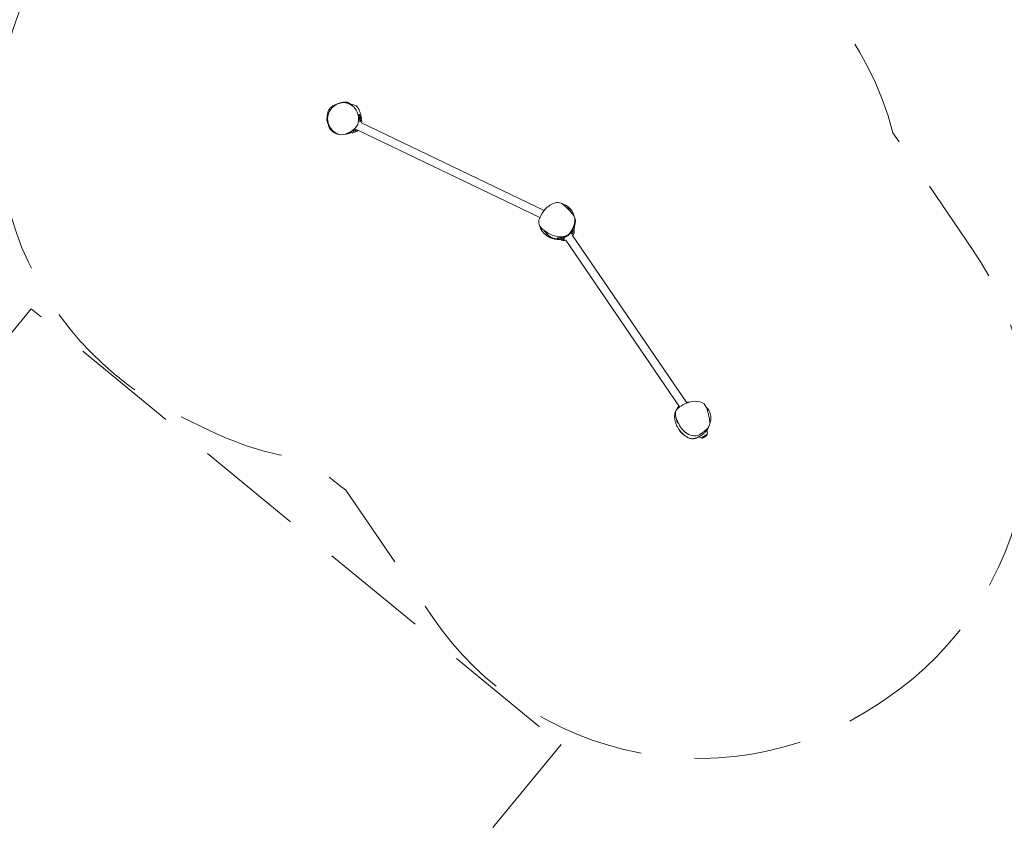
# Model space of a CAD drawing. Header units: metres. Extents: x 150385 to 171486, y 478588 to 485023.
# Tile 52 of 256: x 151632.16 to 151636.74, y 483217.69 to 483221.49. Entities that reach past the tile are written whole.
import ezdxf

# ---------------------------------------------------------------- set-up
doc = ezdxf.new("R2010")
doc.units = ezdxf.units.M
doc.linetypes.add('DASHED', pattern=[0.75, 0.5, -0.25])
doc.layers.add('N-WE-VH-KANTOPSLUITING_ACHTERKANTBAND TERRAS-G', color=7, linetype='Continuous', lineweight=5)

# ---------------------------------------------------------------- blocks, each defined once
blk = doc.blocks.new('A$C45374575')
at = {"lineweight": 0}
for p, q in [((-1.0013, -0.0293), (-1.0082, -0.0291)), ((-0.9985, -0.0323), (-0.9985, -0.0379)), ((-0.9985, -0.0391), (-0.9985, -0.048)), ((-0.0394, -0.0525), (-0.9815, -0.0525)), ((-0.0428, -0.0905), (-0.9815, -0.0905)), ((0.1219, -0.0794), (0.1177, -0.0867)), ((0.1243, -0.0695), (0.1185, -0.0659)), ((0.1253, -0.0735), (0.1225, -0.0784)), ((-1.0013, -0.1137), (-1.009, -0.1139)), ((-0.9985, -0.0916), (-0.9985, -0.1039)), ((-0.9985, -0.1051), (-0.9985, -0.1107)), ((0.0889, -0.1366), (0.0861, -0.1414)), ((0.0936, -0.1284), (0.0895, -0.1355)), ((0.9244, -0.6021), (0.1109, -0.1324)), ((0.9458, -0.5705), (0.1299, -0.0995)), ((0.0821, -0.1426), (0.0753, -0.1389)), ((1.0951, -0.6602), (1.0791, -0.6879)), ((1.0949, -0.6601), (1.0951, -0.6602)), ((1.0956, -0.6624), (1.0951, -0.6602)), ((1.0789, -0.6879), (1.0791, -0.6879)), ((1.0812, -0.6873), (1.0791, -0.6879))]:
    blk.add_line(p, q, dxfattribs=at)
at = {"color": 9, "linetype": 'DASHED', "true_color": 0xb7b7b7, "flags": 128}
blk.add_lwpolyline([(2.3642, -1.4334), (2.3832, -1.4005, 0.414214), (1.8342, 0.6486), (1.2658, 0.9767, 0.220366), (0.1216, 1.5067), (-0.0289, 1.5067, 0.070607), (-0.4462, 1.4475), (-0.5747, 1.4475, 0.0711), (-0.9948, 1.5076), (-1.1453, 1.5076, 0.414214), (-2.6453, 0.0076), (-2.6453, -0.1489, 0.414214), (-1.1453, -1.6489), (-0.9948, -1.6489, 0.070111), (-0.5803, -1.5905), (-0.4462, -1.5905, 0.024094), (-0.3057, -1.624), (0.3152, -1.9824, 0.414214)], format="xyb", close=True, dxfattribs=at)
at = {"lineweight": 0}
for centre, radius, start, end in [((-1.0015, -0.0323), 0.003, 0, 88), ((-1.0015, -0.0538), 0.02, 3.6514, 81.3731), ((-0.0195, -0.0538), 0.02, 149.3449, 176.3486), ((-1.0015, -0.0892), 0.02, 278.6269, 356.3486), ((0.1227, -0.072), 0.003, 330, 58), ((0.112, -0.0906), 0.02, 333.6514, 51.3731), ((-1.0015, -0.1107), 0.003, 272, 0), ((0.0942, -0.1213), 0.02, 248.6269, 326.3486), ((0.0835, -0.1399), 0.003, 242, 330), ((0.9624, -0.5816), 0.02, 112.5007, 146.3486), ((1.0796, -0.6815), 0.006, 285.2339, 322.4048), ((1.0186, -0.6346), 0.083, 322.4048, 337.5952), ((1.0726, -0.6657), 0.023, 14.0792, 56.8501), ((1.0898, -0.6639), 0.006, 337.5952, 14.7661), ((1.0726, -0.6657), 0.023, 252.5053, 285.9208)]:
    blk.add_arc(centre, radius, start, end, dxfattribs=at)
for points, knots in [([(-1.1305, -0.113), (-1.1306, -0.1127), (-1.1307, -0.1125), (-1.1313, -0.1115), (-1.1317, -0.1108), (-1.1332, -0.1078), (-1.1343, -0.1055), (-1.1363, -0.1009), (-1.1372, -0.0984), (-1.139, -0.0931), (-1.1399, -0.0902), (-1.1415, -0.0847), (-1.1422, -0.082), (-1.1433, -0.0767), (-1.1438, -0.0743), (-1.1443, -0.0691), (-1.1444, -0.0673), (-1.1442, -0.0636), (-1.144, -0.062), (-1.1435, -0.0588), (-1.1431, -0.0573), (-1.1422, -0.0543), (-1.1417, -0.0527), (-1.1403, -0.0494), (-1.1395, -0.0477), (-1.1376, -0.0441), (-1.1365, -0.0422), (-1.1341, -0.0384), (-1.1327, -0.0365), (-1.1301, -0.033), (-1.1288, -0.0314), (-1.1262, -0.0285), (-1.125, -0.0271), (-1.1226, -0.0245), (-1.1214, -0.0232), (-1.1186, -0.0204), (-1.1178, -0.0195), (-1.1141, -0.0162), (-1.1139, -0.016), (-1.1135, -0.0156), (-1.1134, -0.0155), (-1.1132, -0.0153), (-1.1131, -0.0152), (-1.1129, -0.0151), (-1.1128, -0.015), (-1.1126, -0.0148), (-1.1126, -0.0148), (-1.1125, -0.0147), (-1.1124, -0.0146), (-1.1123, -0.0145), (-1.1122, -0.0144), (-1.1121, -0.0143), (-1.112, -0.0142), (-1.1118, -0.0141), (-1.1117, -0.014), (-1.1115, -0.0138), (-1.1114, -0.0137), (-1.1111, -0.0135), (-1.1109, -0.0133), (-1.1105, -0.013), (-1.1103, -0.0128), (-1.1098, -0.0123), (-1.1095, -0.0121), (-1.1089, -0.0116), (-1.1085, -0.0113), (-1.1077, -0.0106), (-1.1073, -0.0103), (-1.1062, -0.0095), (-1.1057, -0.009), (-1.1043, -0.0079), (-1.1035, -0.0073), (-1.1013, -0.0057), (-1.1, -0.0046), (-1.097, -0.0025), (-1.0958, -0.0017), (-1.0924, 0.0002), (-1.0919, 0.0006), (-1.0907, 0.0012), (-1.0903, 0.0014), (-1.0894, 0.0018), (-1.0891, 0.0019), (-1.0883, 0.0022), (-1.088, 0.0024), (-1.0875, 0.0026), (-1.0873, 0.0026), (-1.0869, 0.0028), (-1.0867, 0.0028), (-1.0863, 0.003), (-1.0861, 0.003), (-1.0858, 0.0031), (-1.0856, 0.0032), (-1.0852, 0.0033), (-1.0849, 0.0034), (-1.0843, 0.0036), (-1.084, 0.0037), (-1.083, 0.0039), (-1.0825, 0.004), (-1.0813, 0.0042), (-1.0806, 0.0043), (-1.0792, 0.0044), (-1.0785, 0.0045), (-1.0768, 0.0045), (-1.0759, 0.0045), (-1.0741, 0.0045), (-1.0732, 0.0044), (-1.0713, 0.0043), (-1.0703, 0.0042), (-1.0684, 0.0039), (-1.0674, 0.0037), (-1.0656, 0.0033), (-1.0647, 0.0031), (-1.063, 0.0027), (-1.0622, 0.0025), (-1.0606, 0.0021), (-1.0599, 0.0019), (-1.0586, 0.0015), (-1.0579, 0.0013), (-1.0568, 0.001), (-1.0563, 0.0008), (-1.0553, 0.0005), (-1.0549, 0.0004), (-1.0542, 0.0002), (-1.0539, 0.0001), (-1.0536, 0), (-1.0535, 0), (-1.0535, 0)], [0, 0, 0, 0, 10.000001, 10.000001, 40.000029, 40.000029, 130.000726, 130.000726, 228.332871, 228.332871, 345.764751, 345.764751, 463.075228, 463.075228, 580.72283, 580.72283, 636.478256, 636.478256, 671.465598, 671.465598, 697.42154, 697.42154, 722.680246, 722.680246, 749.783773, 749.783773, 780.654419, 780.654419, 815.033799, 815.033799, 849.407318, 849.407318, 883.574583, 883.574583, 920.158042, 920.158042, 969.56278, 969.56278, 972.495123, 972.495123, 973.522631, 973.522631, 974.098199, 974.098199, 974.620164, 974.620164, 974.873201, 974.873201, 975.127846, 975.127846, 975.381023, 975.381023, 975.889775, 975.889775, 976.391511, 976.391511, 977.457688, 977.457688, 979.739666, 979.739666, 983.606018, 983.606018, 990.045217, 990.045217, 1000.474704, 1000.474704, 1016.766582, 1016.766582, 1041.694902, 1041.694902, 1080.133814, 1080.133814, 1148.521788, 1148.521788, 1195.079969, 1195.079969, 1203.416874, 1203.416874, 1207.116867, 1207.116867, 1209.293922, 1209.293922, 1210.638634, 1210.638634, 1211.199982, 1211.199982, 1211.874855, 1211.874855, 1212.456967, 1212.456967, 1213.153564, 1213.153564, 1214.154396, 1214.154396, 1216.001889, 1216.001889, 1219.337335, 1219.337335, 1223.997095, 1223.997095, 1230.519247, 1230.519247, 1239.241979, 1239.241979, 1250.432456, 1250.432456, 1264.221285, 1264.221285, 1280.638764, 1280.638764, 1299.716201, 1299.716201, 1321.623694, 1321.623694, 1346.767769, 1346.767769, 1375.823453, 1375.823453, 1409.715405, 1409.715405, 1449.516227, 1449.516227, 1496.089402, 1496.089402, 1522.894025, 1522.894025, 1522.894025, 1522.894025]), ([(-1.0802, -0.1456), (-1.0845, -0.1446), (-1.1032, -0.1383), (-1.1298, -0.116), (-1.1433, -0.0718), (-1.1291, -0.0275), (-1.095, 0.0019), (-1.0653, 0.0026), (-1.0534, 0)], [0.082, 0.082, 0.082, 0.082, 0.1098364, 0.2070648, 0.3041534, 0.3978879, 0.5026194, 0.582, 0.582, 0.582, 0.582]), ([(-1.0622, 0.0025), (-1.0586, 0.004), (-1.0551, 0.0053), (-1.0481, 0.0071), (-1.0446, 0.0077), (-1.0394, 0.0075), (-1.037, 0.0073), (-1.0298, 0.005), (-1.0257, 0.0027), (-1.0157, -0.0047), (-1.0094, -0.0114), (-1.0016, -0.0205), (-0.9996, -0.0229), (-0.9944, -0.0294), (-0.9912, -0.0339), (-0.9885, -0.0385)], [-685.869936, -685.869936, -685.869936, -685.869936, -661.80787, -661.80787, -637.894551, -637.894551, -626.444449, -626.444449, -608.498615, -608.498615, -576.979462, -576.979462, -568.466205, -568.466205, -551.622581, -551.622581, -551.622581, -551.622581]), ([(0.014, -0.1377), (0.0098, -0.137), (-0.0065, -0.1339), (-0.0446, -0.1239), (-0.0439, -0.0676), (-0.0314, -0.0219), (0.0056, 0.0217), (0.0385, 0.0088), (0.0542, 0.0032)], [0.082, 0.082, 0.082, 0.082, 0.1080518, 0.1806629, 0.2964059, 0.3821934, 0.4897692, 0.582, 0.582, 0.582, 0.582]), ([(0.0542, 0.0032), (0.0543, 0.0031), (0.0762, -0.0047), (0.1108, -0.0154), (0.1168, -0.0648), (0.1174, -0.1161), (0.0762, -0.1346), (0.0542, -0.1381), (0.0404, -0.1404), (0.0274, -0.1398), (0.014, -0.1377)], [0.582, 0.582, 0.582, 0.582, 0.5824301, 0.7103237, 0.7751164, 0.8687211, 1, 1, 1, 1.082, 1.082, 1.082, 1.082]), ([(0.0268, 0.0116), (0.0273, 0.0115), (0.0279, 0.0114), (0.0299, 0.011), (0.0315, 0.0107), (0.0367, 0.0096), (0.0404, 0.0087), (0.0477, 0.0068), (0.0513, 0.0057), (0.058, 0.0036), (0.0608, 0.0026), (0.0659, 0.0008), (0.0678, 0.0001), (0.0716, -0.0015), (0.0732, -0.0021), (0.0765, -0.0036), (0.078, -0.0043), (0.0806, -0.0055), (0.0812, -0.0058), (0.0823, -0.0064), (0.0828, -0.0066), (0.0836, -0.007), (0.084, -0.0073), (0.0848, -0.0077), (0.0852, -0.0079), (0.0862, -0.0084), (0.0868, -0.0088), (0.088, -0.0095), (0.0885, -0.0098), (0.0896, -0.0104), (0.0901, -0.0107), (0.0912, -0.0114), (0.0918, -0.0118), (0.0931, -0.0126), (0.0937, -0.013), (0.0951, -0.014), (0.0958, -0.0145), (0.0975, -0.0158), (0.0984, -0.0165), (0.1007, -0.0183), (0.102, -0.0195), (0.1041, -0.0216), (0.1046, -0.0221), (0.1054, -0.0229), (0.1057, -0.0232), (0.1062, -0.0238), (0.1064, -0.024), (0.1069, -0.0245), (0.1071, -0.0248), (0.1076, -0.0254), (0.1079, -0.0257), (0.1084, -0.0263), (0.1086, -0.0266), (0.1092, -0.0274), (0.1095, -0.0278), (0.1101, -0.0287), (0.1105, -0.0292), (0.1112, -0.0303), (0.1115, -0.0309), (0.1123, -0.0322), (0.1127, -0.0329), (0.1137, -0.0348), (0.1142, -0.0359), (0.1153, -0.0387), (0.1159, -0.0403), (0.1168, -0.0435), (0.1172, -0.0451), (0.118, -0.0488), (0.1184, -0.0509), (0.1189, -0.0546), (0.1191, -0.0563), (0.1194, -0.0592), (0.1195, -0.0605), (0.1197, -0.0627), (0.1198, -0.0637), (0.1199, -0.0654), (0.12, -0.0662), (0.1201, -0.0669)], [0, 0, 0, 0, 10.000008, 10.000008, 40.000086, 40.000086, 112.227594, 112.227594, 177.739282, 177.739282, 223.065501, 223.065501, 247.568323, 247.568323, 262.999429, 262.999429, 274.296175, 274.296175, 277.427746, 277.427746, 279.395456, 279.395456, 280.976432, 280.976432, 282.300661, 282.300661, 284.4857, 284.4857, 286.346268, 286.346268, 288.508826, 288.508826, 291.305843, 291.305843, 294.910108, 294.910108, 299.753198, 299.753198, 306.579849, 306.579849, 317.023605, 317.023605, 319.829824, 319.829824, 321.255611, 321.255611, 322.079428, 322.079428, 323.341775, 323.341775, 324.533783, 324.533783, 326.04122, 326.04122, 328.341741, 328.341741, 331.541364, 331.541364, 336.014372, 336.014372, 342.269713, 342.269713, 351.010878, 351.010878, 364.643444, 364.643444, 378.324402, 378.324402, 396.545126, 396.545126, 413.893446, 413.893446, 429.699, 429.699, 445.357942, 445.357942, 460.449424, 460.449424, 460.449424, 460.449424]), ([(0.0278, 0.0114), (0.0287, 0.0116), (0.0297, 0.0118), (0.0376, 0.0131), (0.0447, 0.013), (0.0603, 0.0106), (0.0688, 0.0077), (0.0803, 0.0013), (0.0839, -0.0013), (0.0909, -0.0074), (0.094, -0.0107), (0.0968, -0.0142)], [-305.586437, -305.586437, -305.586437, -305.586437, -303.277936, -303.277936, -288.022069, -288.022069, -269.948538, -269.948538, -260.750295, -260.750295, -251.226323, -251.226323, -251.226323, -251.226323]), ([(-1.0534, 0), (-1.0484, -0.0012), (-1.0297, -0.0075), (-1.0062, -0.0298), (-0.9881, -0.0696), (-1.0064, -0.1119), (-1.0277, -0.1383), (-1.0432, -0.1443), (-1.0544, -0.1487), (-1.0677, -0.1487), (-1.0802, -0.1456)], [0.582, 0.582, 0.582, 0.582, 0.6153346, 0.7093738, 0.7918632, 0.8865501, 1, 1, 1, 1.082, 1.082, 1.082, 1.082]), ([(-1.0246, -0.014), (-1.0246, -0.014), (-1.0245, -0.014), (-1.0244, -0.0142), (-1.0242, -0.0143), (-1.024, -0.0145), (-1.0238, -0.0146), (-1.0238, -0.0146)], [0, 0, 0, 0, 10.000001, 10.000001, 40.000045, 40.000045, 100.905262, 100.905262, 100.905262, 100.905262]), ([(-1.0058, -0.0291), (-1.0059, -0.0291), (-1.0059, -0.029), (-1.0067, -0.0282), (-1.0075, -0.0274), (-1.009, -0.026), (-1.0097, -0.0254), (-1.0105, -0.0247)], [0.18068602, 0.18068602, 0.18068602, 0.18068602, 0.18176816, 0.18176816, 0.1947516, 0.1947516, 0.20773504, 0.20773504, 0.20773504, 0.20773504]), ([(-1.0105, -0.0262), (-1.0089, -0.0281), (-1.0074, -0.0301), (-1.0044, -0.035), (-1.0029, -0.0377), (-1.0007, -0.0425), (-0.9999, -0.0442), (-0.9989, -0.0469), (-0.9985, -0.0479), (-0.9978, -0.0499), (-0.9974, -0.0509), (-0.9969, -0.0527), (-0.9966, -0.0535), (-0.9964, -0.0543)], [0, 0, 0, 0, 0.02708963, 0.02708963, 0.05417927, 0.05417927, 0.06772408, 0.06772408, 0.07449649, 0.07449649, 0.0812689, 0.0812689, 0.08600295, 0.08600295, 0.08600295, 0.08600295]), ([(-1.0073, -0.0212), (-1.0073, -0.0212), (-1.0073, -0.0212), (-1.0072, -0.0213), (-1.007, -0.0215), (-1.0067, -0.022), (-1.0064, -0.0224), (-1.0057, -0.0233), (-1.0053, -0.0239), (-1.0042, -0.0255), (-1.0035, -0.0264), (-1.0024, -0.0281), (-1.002, -0.0287), (-1.0017, -0.0293)], [614.271418, 614.271418, 614.271418, 614.271418, 626.92601, 626.92601, 653.12983, 653.12983, 688.532101, 688.532101, 735.850218, 735.850218, 796.208615, 796.208615, 826.158745, 826.158745, 826.158745, 826.158745]), ([(-0.9985, -0.0379), (-0.9985, -0.0379), (-0.9985, -0.038), (-0.9985, -0.0382), (-0.9985, -0.0383), (-0.9985, -0.0386), (-0.9985, -0.0388), (-0.9985, -0.0391)], [0, 0, 0, 0, 0.000440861, 0.000440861, 0.000881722, 0.000881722, 0.001763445, 0.001763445, 0.001763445, 0.001763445]), ([(-0.9979, -0.0494), (-0.997, -0.0495), (-0.996, -0.0496), (-0.9945, -0.0498), (-0.994, -0.0499), (-0.9929, -0.0501), (-0.9924, -0.0501), (-0.9916, -0.0502), (-0.9914, -0.0502), (-0.9909, -0.0502), (-0.9907, -0.0502), (-0.99, -0.0502), (-0.9896, -0.0502), (-0.9891, -0.05), (-0.9889, -0.0499), (-0.9886, -0.0498), (-0.9885, -0.0497), (-0.9883, -0.0495), (-0.9882, -0.0494), (-0.9882, -0.0492), (-0.9881, -0.0492), (-0.9881, -0.049), (-0.9881, -0.0489), (-0.988, -0.0487), (-0.988, -0.0486), (-0.988, -0.0483), (-0.988, -0.0481), (-0.9881, -0.0476), (-0.9882, -0.0474), (-0.9884, -0.0469), (-0.9886, -0.0466), (-0.9889, -0.0461), (-0.989, -0.0459), (-0.9894, -0.0455), (-0.9896, -0.0452), (-0.99, -0.0448), (-0.9902, -0.0446), (-0.9907, -0.0442), (-0.9909, -0.044), (-0.9914, -0.0437), (-0.9916, -0.0435), (-0.9924, -0.0431), (-0.9929, -0.0428), (-0.9939, -0.0423), (-0.9945, -0.0421), (-0.9956, -0.0418), (-0.9961, -0.0416), (-0.9973, -0.0414), (-0.9979, -0.0413), (-0.9985, -0.0412)], [0.00051466, 0.00051466, 0.00051466, 0.00051466, 0.00348651, 0.00348651, 0.00522967, 0.00522967, 0.00697282, 0.00697282, 0.0078444, 0.0078444, 0.00871598, 0.00871598, 0.01045914, 0.01045914, 0.01133072, 0.01133072, 0.01220229, 0.01220229, 0.01263808, 0.01263808, 0.01307387, 0.01307387, 0.01350966, 0.01350966, 0.01394545, 0.01394545, 0.01481703, 0.01481703, 0.01568861, 0.01568861, 0.01656018, 0.01656018, 0.01743176, 0.01743176, 0.01830334, 0.01830334, 0.01917492, 0.01917492, 0.0200465, 0.0200465, 0.02091807, 0.02091807, 0.02266123, 0.02266123, 0.02440439, 0.02440439, 0.02614754, 0.02614754, 0.0278907, 0.0278907, 0.0278907, 0.0278907]), ([(0.0966, -0.0139), (0.0966, -0.0139), (0.0966, -0.0139), (0.0966, -0.0139), (0.0966, -0.014), (0.0969, -0.0143), (0.0971, -0.0146), (0.0977, -0.0153), (0.0981, -0.0157), (0.0987, -0.0166), (0.099, -0.0169), (0.0992, -0.0172)], [34.215159, 34.215159, 34.215159, 34.215159, 34.574411, 34.574411, 51.463189, 51.463189, 72.106947, 72.106947, 97.191544, 97.191544, 111.070069, 111.070069, 111.070069, 111.070069]), ([(-1.1335, -0.0994), (-1.1336, -0.0991), (-1.1337, -0.0989), (-1.1341, -0.0979), (-1.1343, -0.0972), (-1.1348, -0.0959), (-1.135, -0.0953), (-1.1355, -0.0941), (-1.1357, -0.0935), (-1.1361, -0.0926), (-1.1362, -0.0921), (-1.1365, -0.0915), (-1.1366, -0.0913), (-1.1366, -0.0912), (-1.1366, -0.0912), (-1.1366, -0.0912)], [0, 0, 0, 0, 10.000092, 10.000092, 40.001511, 40.001511, 76.354668, 76.354668, 120.292226, 120.292226, 170.365386, 170.365386, 223.554733, 223.554733, 237.681179, 237.681179, 237.681179, 237.681179]), ([(-0.9983, -0.0911), (-0.9983, -0.0911), (-0.9983, -0.0912), (-0.9984, -0.0914), (-0.9984, -0.0915), (-0.9985, -0.0917)], [0, 0, 0, 0, 10.000001, 10.000001, 37.152553, 37.152553, 37.152553, 37.152553]), ([(0.1184, -0.0615), (0.1184, -0.063), (0.1184, -0.0646), (0.1185, -0.0677), (0.1185, -0.0693), (0.1185, -0.0724), (0.1184, -0.0741), (0.1184, -0.0773), (0.1183, -0.079), (0.1181, -0.0825), (0.118, -0.0843), (0.1177, -0.0871), (0.1175, -0.088), (0.1173, -0.09), (0.1171, -0.0911), (0.1168, -0.0927), (0.1167, -0.0933), (0.1165, -0.0944), (0.1163, -0.095), (0.116, -0.0962), (0.1159, -0.0968), (0.1155, -0.0981), (0.1153, -0.0988), (0.1149, -0.1002), (0.1147, -0.1009), (0.1142, -0.1021), (0.1141, -0.1025), (0.1138, -0.1033), (0.1136, -0.1038), (0.1132, -0.1047), (0.113, -0.1051), (0.1127, -0.1059), (0.1126, -0.1061), (0.1124, -0.1066), (0.1122, -0.1068), (0.1119, -0.1076), (0.1116, -0.1081), (0.111, -0.1092), (0.1107, -0.1097), (0.1103, -0.1104), (0.1101, -0.1107), (0.1098, -0.1112), (0.1097, -0.1115), (0.1092, -0.1122), (0.1089, -0.1127), (0.1083, -0.1136), (0.108, -0.114), (0.1073, -0.1149), (0.107, -0.1153), (0.1062, -0.1164), (0.1056, -0.1171), (0.1048, -0.1181), (0.1045, -0.1184), (0.104, -0.119), (0.1037, -0.1192), (0.103, -0.1201), (0.1025, -0.1206), (0.1015, -0.1216), (0.1011, -0.122), (0.0997, -0.1234), (0.0988, -0.1242), (0.0975, -0.1253), (0.0971, -0.1257), (0.0963, -0.1263), (0.0959, -0.1267), (0.0947, -0.1276), (0.0939, -0.1282), (0.0916, -0.1299), (0.0901, -0.1309), (0.0873, -0.1328), (0.0859, -0.1336), (0.0832, -0.1351), (0.0819, -0.1358), (0.0781, -0.1377), (0.0756, -0.1388), (0.0732, -0.1398)], [0, 0, 0, 0, 0.0142325, 0.0142325, 0.028465, 0.028465, 0.0426976, 0.0426976, 0.0569301, 0.0569301, 0.0711626, 0.0711626, 0.0782789, 0.0782789, 0.0853951, 0.0853951, 0.0889533, 0.0889533, 0.0925114, 0.0925114, 0.0960695, 0.0960695, 0.0996277, 0.0996277, 0.1031858, 0.1031858, 0.1049649, 0.1049649, 0.1067439, 0.1067439, 0.108523, 0.108523, 0.1094125, 0.1094125, 0.1103021, 0.1103021, 0.1120811, 0.1120811, 0.1138602, 0.1138602, 0.1147497, 0.1147497, 0.1156393, 0.1156393, 0.1174183, 0.1174183, 0.1191974, 0.1191974, 0.1209765, 0.1209765, 0.1245346, 0.1245346, 0.1263137, 0.1263137, 0.1280927, 0.1280927, 0.1316509, 0.1316509, 0.135209, 0.135209, 0.1423252, 0.1423252, 0.1458834, 0.1458834, 0.1494415, 0.1494415, 0.1565578, 0.1565578, 0.1707903, 0.1707903, 0.1850228, 0.1850228, 0.1992553, 0.1992553, 0.2277204, 0.2277204, 0.2277204, 0.2277204]), ([(0.1174, -0.0888), (0.1181, -0.0893), (0.1188, -0.0899), (0.1199, -0.0907), (0.1204, -0.0911), (0.1212, -0.0917), (0.1216, -0.092), (0.1223, -0.0925), (0.1225, -0.0926), (0.1229, -0.0929), (0.1231, -0.093), (0.1236, -0.0933), (0.124, -0.0935), (0.1246, -0.0936), (0.1248, -0.0936), (0.1251, -0.0936), (0.1253, -0.0936), (0.1255, -0.0935), (0.1256, -0.0934), (0.1257, -0.0934), (0.1258, -0.0933), (0.1259, -0.0932), (0.126, -0.0931), (0.1261, -0.093), (0.1262, -0.0929), (0.1263, -0.0926), (0.1264, -0.0924), (0.1266, -0.0919), (0.1266, -0.0917), (0.1267, -0.0912), (0.1267, -0.0909), (0.1267, -0.0903), (0.1266, -0.09), (0.1266, -0.0895), (0.1265, -0.0892), (0.1264, -0.0886), (0.1263, -0.0883), (0.1261, -0.0878), (0.126, -0.0875), (0.1257, -0.087), (0.1256, -0.0867), (0.1252, -0.0859), (0.1249, -0.0854), (0.1242, -0.0845), (0.1238, -0.084), (0.1231, -0.0832), (0.1226, -0.0828), (0.1218, -0.082), (0.1213, -0.0816), (0.1209, -0.0812)], [0.00083691, 0.00083691, 0.00083691, 0.00083691, 0.00348651, 0.00348651, 0.00522967, 0.00522967, 0.00697282, 0.00697282, 0.0078444, 0.0078444, 0.00871598, 0.00871598, 0.01045914, 0.01045914, 0.01133072, 0.01133072, 0.01220229, 0.01220229, 0.01263808, 0.01263808, 0.01307387, 0.01307387, 0.01350966, 0.01350966, 0.01394545, 0.01394545, 0.01481703, 0.01481703, 0.01568861, 0.01568861, 0.01656018, 0.01656018, 0.01743176, 0.01743176, 0.01830334, 0.01830334, 0.01917492, 0.01917492, 0.0200465, 0.0200465, 0.02091807, 0.02091807, 0.02266123, 0.02266123, 0.02440439, 0.02440439, 0.02614754, 0.02614754, 0.0278907, 0.0278907, 0.0278907, 0.0278907]), ([(0.1186, -0.0523), (0.1189, -0.0534), (0.1192, -0.0545), (0.1199, -0.0573), (0.1203, -0.0589), (0.121, -0.0625), (0.1214, -0.0645), (0.1217, -0.0668), (0.1218, -0.0674), (0.1218, -0.068)], [381.2921, 381.2921, 381.2921, 381.2921, 395.66426, 395.66426, 417.158481, 417.158481, 445.157294, 445.157294, 454.078738, 454.078738, 454.078738, 454.078738]), ([(0.1197, -0.0666), (0.1197, -0.0664), (0.1197, -0.0662), (0.1195, -0.064), (0.1193, -0.0621), (0.1192, -0.0602)], [0.29334686, 0.29334686, 0.29334686, 0.29334686, 0.29571095, 0.29571095, 0.31542501, 0.31542501, 0.31542501, 0.31542501]), ([(0.1225, -0.0784), (0.1225, -0.0784), (0.1224, -0.0785), (0.1224, -0.0786), (0.1223, -0.0787), (0.1222, -0.079), (0.122, -0.0792), (0.1219, -0.0794)], [0, 0, 0, 0, 0.000440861, 0.000440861, 0.000881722, 0.000881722, 0.001763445, 0.001763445, 0.001763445, 0.001763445]), ([(-1.1178, -0.1253), (-1.1187, -0.1248), (-1.1195, -0.1242), (-1.1236, -0.1213), (-1.1265, -0.1186), (-1.1294, -0.1146), (-1.13, -0.1138), (-1.1305, -0.113)], [-267.240763, -267.240763, -267.240763, -267.240763, -261.796336, -261.796336, -239.569062, -239.569062, -233.510131, -233.510131, -233.510131, -233.510131]), ([(-1.0536, -0.1471), (-1.0537, -0.1471), (-1.0539, -0.1472), (-1.0545, -0.1473), (-1.0551, -0.1473), (-1.0566, -0.1476), (-1.0576, -0.1477), (-1.06, -0.148), (-1.0614, -0.1482), (-1.0644, -0.1485), (-1.0661, -0.1486), (-1.0698, -0.1488), (-1.0717, -0.1489), (-1.0756, -0.1489), (-1.0774, -0.1488), (-1.0812, -0.1485), (-1.0829, -0.1484), (-1.0865, -0.1478), (-1.088, -0.1475), (-1.0907, -0.1467), (-1.0913, -0.1466), (-1.0925, -0.1462), (-1.093, -0.146), (-1.0939, -0.1457), (-1.0943, -0.1455), (-1.095, -0.1452), (-1.0954, -0.1451), (-1.096, -0.1448), (-1.0962, -0.1447), (-1.0968, -0.1445), (-1.0971, -0.1443), (-1.0977, -0.144), (-1.098, -0.1439), (-1.0985, -0.1436), (-1.0988, -0.1434), (-1.0995, -0.143), (-1.0999, -0.1428), (-1.1008, -0.1423), (-1.1012, -0.142), (-1.1022, -0.1413), (-1.1027, -0.141), (-1.1038, -0.1402), (-1.1044, -0.1397), (-1.1056, -0.1388), (-1.1062, -0.1382), (-1.1075, -0.1371), (-1.1082, -0.1365), (-1.1095, -0.1352), (-1.1102, -0.1345), (-1.1116, -0.133), (-1.1122, -0.1323), (-1.1135, -0.1308), (-1.1142, -0.13), (-1.1154, -0.1285), (-1.116, -0.1278), (-1.1171, -0.1263), (-1.1176, -0.1256), (-1.1187, -0.1242), (-1.1191, -0.1235), (-1.12, -0.1223), (-1.1204, -0.1217), (-1.1212, -0.1206), (-1.1215, -0.1202), (-1.1221, -0.1193), (-1.1224, -0.1189), (-1.1228, -0.1183), (-1.123, -0.1181), (-1.1232, -0.1178), (-1.1232, -0.1177), (-1.1232, -0.1178)], [0, 0, 0, 0, 10.000024, 10.000024, 40.000519, 40.000519, 86.42658, 86.42658, 137.657644, 137.657644, 192.250808, 192.250808, 243.601666, 243.601666, 284.133372, 284.133372, 312.084845, 312.084845, 329.571829, 329.571829, 334.300305, 334.300305, 336.993079, 336.993079, 338.850739, 338.850739, 340.180138, 340.180138, 340.964191, 340.964191, 342.076595, 342.076595, 343.028371, 343.028371, 344.146112, 344.146112, 345.99501, 345.99501, 348.758175, 348.758175, 352.549964, 352.549964, 357.771168, 357.771168, 364.790028, 364.790028, 373.971429, 373.971429, 385.622857, 385.622857, 399.963853, 399.963853, 417.133687, 417.133687, 437.243134, 437.243134, 460.455735, 460.455735, 487.057577, 487.057577, 517.519941, 517.519941, 552.403427, 552.403427, 592.219425, 592.219425, 637.006825, 637.006825, 683.504484, 683.504484, 683.504484, 683.504484]), ([(-1.0056, -0.1138), (-1.0058, -0.1141), (-1.006, -0.1145), (-1.0072, -0.1161), (-1.0083, -0.1175), (-1.0108, -0.1203), (-1.0121, -0.1217), (-1.015, -0.1246), (-1.0165, -0.126), (-1.0193, -0.1283), (-1.0205, -0.1293), (-1.0226, -0.1309), (-1.0235, -0.1316), (-1.025, -0.1327), (-1.0257, -0.1332), (-1.0266, -0.1339), (-1.0269, -0.1341), (-1.0272, -0.1343)], [1546.998219, 1546.998219, 1546.998219, 1546.998219, 1558.921016, 1558.921016, 1605.45298, 1605.45298, 1652.287364, 1652.287364, 1706.786767, 1706.786767, 1756.169499, 1756.169499, 1800.338039, 1800.338039, 1843.505131, 1843.505131, 1871.675537, 1871.675537, 1871.675537, 1871.675537]), ([(-0.9985, -0.0917), (-0.9988, -0.0926), (-0.9991, -0.0934), (-1.0002, -0.0961), (-1.0009, -0.0978), (-1.0023, -0.1011), (-1.003, -0.1027), (-1.0045, -0.1057), (-1.0052, -0.1072), (-1.0075, -0.1114), (-1.009, -0.114), (-1.0105, -0.1163)], [0.14278588, 0.14278588, 0.14278588, 0.14278588, 0.14899298, 0.14899298, 0.1625378, 0.1625378, 0.17608261, 0.17608261, 0.18962743, 0.18962743, 0.21671706, 0.21671706, 0.21671706, 0.21671706]), ([(-1.0105, -0.118), (-1.0097, -0.117), (-1.009, -0.116), (-1.008, -0.1146), (-1.0077, -0.1143), (-1.0075, -0.1139)], [0, 0, 0, 0, 0.01298344, 0.01298344, 0.01746515, 0.01746515, 0.01746515, 0.01746515]), ([(-0.9906, -0.0927), (-0.9909, -0.0927), (-0.9912, -0.0927), (-0.9918, -0.0928), (-0.9921, -0.0928), (-0.993, -0.0929), (-0.9937, -0.093), (-0.995, -0.0932), (-0.9957, -0.0933), (-0.9971, -0.0934), (-0.9977, -0.0935), (-0.9985, -0.0936)], [0.019457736, 0.019457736, 0.019457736, 0.019457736, 0.020511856, 0.020511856, 0.021565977, 0.021565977, 0.023674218, 0.023674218, 0.025782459, 0.025782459, 0.0278907, 0.0278907, 0.0278907, 0.0278907]), ([(-0.9985, -0.1018), (-0.9976, -0.1017), (-0.9968, -0.1015), (-0.9953, -0.1011), (-0.9945, -0.1009), (-0.993, -0.1003), (-0.9923, -0.0999), (-0.9913, -0.0992), (-0.9909, -0.099), (-0.9903, -0.0984), (-0.99, -0.0982), (-0.9894, -0.0976), (-0.9892, -0.0973), (-0.9887, -0.0966), (-0.9885, -0.0963), (-0.9883, -0.0958), (-0.9882, -0.0956), (-0.9881, -0.0953), (-0.9881, -0.0951), (-0.988, -0.0948), (-0.988, -0.0946), (-0.988, -0.0943), (-0.988, -0.0942), (-0.9881, -0.0939), (-0.9881, -0.0938), (-0.9882, -0.0936), (-0.9883, -0.0935), (-0.9885, -0.0932), (-0.9887, -0.0931), (-0.9892, -0.0929), (-0.9895, -0.0928), (-0.99, -0.0927), (-0.9903, -0.0927), (-0.9906, -0.0927)], [0.0000002, 0.0000002, 0.0000002, 0.0000002, 0.00243239, 0.00243239, 0.00486458, 0.00486458, 0.00729678, 0.00729678, 0.00851287, 0.00851287, 0.00972897, 0.00972897, 0.01094506, 0.01094506, 0.01216116, 0.01216116, 0.01276921, 0.01276921, 0.01337726, 0.01337726, 0.0139853, 0.0139853, 0.01459335, 0.01459335, 0.0152014, 0.0152014, 0.01580945, 0.01580945, 0.01702554, 0.01702554, 0.01824164, 0.01824164, 0.01945774, 0.01945774, 0.01945774, 0.01945774]), ([(-0.9985, -0.1039), (-0.9985, -0.104), (-0.9985, -0.1041), (-0.9985, -0.1044), (-0.9985, -0.1045), (-0.9985, -0.1048), (-0.9985, -0.105), (-0.9985, -0.1051)], [0, 0, 0, 0, 0.000440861, 0.000440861, 0.000881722, 0.000881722, 0.001763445, 0.001763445, 0.001763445, 0.001763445]), ([(0.0547, -0.1519), (0.0547, -0.1519), (0.0547, -0.1519), (0.0547, -0.152), (0.0546, -0.152), (0.054, -0.152), (0.0537, -0.1521), (0.0526, -0.1522), (0.0519, -0.1523), (0.0503, -0.1525), (0.0494, -0.1526), (0.0472, -0.1528), (0.0461, -0.1529), (0.0435, -0.1531), (0.0422, -0.1531), (0.0394, -0.1532), (0.038, -0.1533), (0.0351, -0.1532), (0.0337, -0.1532), (0.0308, -0.1531), (0.0295, -0.153), (0.0266, -0.1527), (0.0252, -0.1526), (0.0224, -0.1522), (0.0211, -0.152), (0.0186, -0.1515), (0.0174, -0.1512), (0.0149, -0.1507), (0.0136, -0.1503), (0.0107, -0.1496), (0.0091, -0.1491), (0.0055, -0.1478), (0.0034, -0.147), (-0.0005, -0.1454), (-0.0023, -0.1445), (-0.0054, -0.1429), (-0.0067, -0.1422), (-0.0091, -0.1407), (-0.0102, -0.14), (-0.0124, -0.1385), (-0.0135, -0.1377), (-0.0156, -0.136), (-0.0167, -0.1351), (-0.0189, -0.1332), (-0.02, -0.1321), (-0.0223, -0.1297), (-0.0235, -0.1283), (-0.0246, -0.1269)], [32.239426, 32.239426, 32.239426, 32.239426, 34.500782, 34.500782, 60.324769, 60.324769, 87.746067, 87.746067, 115.85404, 115.85404, 143.040564, 143.040564, 167.393548, 167.393548, 187.447096, 187.447096, 202.590912, 202.590912, 212.930137, 212.930137, 220.784494, 220.784494, 227.1865, 227.1865, 231.824336, 231.824336, 235.766429, 235.766429, 239.826023, 239.826023, 244.750804, 244.750804, 251.482875, 251.482875, 257.616561, 257.616561, 262.563779, 262.563779, 267.428891, 267.428891, 272.729825, 272.729825, 278.70185, 278.70185, 285.915261, 285.915261, 294.014998, 294.014998, 294.014998, 294.014998]), ([(0.0834, -0.1429), (0.0825, -0.1433), (0.0815, -0.1437), (0.079, -0.1445), (0.0785, -0.1447), (0.0775, -0.1451), (0.0771, -0.1452), (0.0763, -0.1455), (0.076, -0.1456), (0.0753, -0.1458), (0.0749, -0.1459), (0.0743, -0.1461), (0.074, -0.1462), (0.0733, -0.1464), (0.0729, -0.1465), (0.072, -0.1467), (0.0716, -0.1468), (0.0708, -0.1471), (0.0704, -0.1472), (0.0694, -0.1474), (0.0688, -0.1476), (0.0676, -0.1479), (0.0669, -0.148), (0.0653, -0.1483), (0.0645, -0.1485), (0.0626, -0.1488), (0.0615, -0.149), (0.0592, -0.1494), (0.0579, -0.1495), (0.0549, -0.1498), (0.0533, -0.15), (0.0496, -0.1502), (0.0476, -0.1502), (0.0437, -0.1501), (0.0418, -0.15), (0.039, -0.1498), (0.0381, -0.1497), (0.0366, -0.1495), (0.036, -0.1494), (0.0347, -0.1492), (0.0341, -0.1491), (0.0326, -0.1488), (0.0318, -0.1487), (0.0299, -0.1483), (0.0288, -0.148), (0.0263, -0.1474), (0.025, -0.147), (0.022, -0.146), (0.0204, -0.1454), (0.0175, -0.1443), (0.0161, -0.1437), (0.0131, -0.1424), (0.0115, -0.1417), (0.008, -0.1401), (0.0062, -0.1392), (0.0025, -0.1375), (0.0006, -0.1366), (-0.0032, -0.135), (-0.0051, -0.1342), (-0.008, -0.1332), (-0.0091, -0.1329), (-0.0102, -0.1326)], [987.066564, 987.066564, 987.066564, 987.066564, 1017.737909, 1017.737909, 1024.297272, 1024.297272, 1027.244452, 1027.244452, 1029.212522, 1029.212522, 1030.653367, 1030.653367, 1031.645336, 1031.645336, 1033.08241, 1033.08241, 1034.293443, 1034.293443, 1035.701613, 1035.701613, 1037.723701, 1037.723701, 1040.623223, 1040.623223, 1044.573205, 1044.573205, 1050.023457, 1050.023457, 1057.492658, 1057.492658, 1067.551979, 1067.551979, 1080.54863, 1080.54863, 1094.539116, 1094.539116, 1104.701613, 1104.701613, 1113.243426, 1113.243426, 1125.106645, 1125.106645, 1142.084454, 1142.084454, 1167.449488, 1167.449488, 1204.269813, 1204.269813, 1251.368662, 1251.368662, 1300.046006, 1300.046006, 1362.352835, 1362.352835, 1440.512844, 1440.512844, 1530.313526, 1530.313526, 1626.951514, 1626.951514, 1685.009935, 1685.009935, 1685.009935, 1685.009935]), ([(0.0895, -0.1355), (0.0894, -0.1357), (0.0894, -0.1358), (0.0892, -0.136), (0.0892, -0.1361), (0.089, -0.1364), (0.089, -0.1365), (0.0889, -0.1366)], [0, 0, 0, 0, 0.000440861, 0.000440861, 0.000881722, 0.000881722, 0.001763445, 0.001763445, 0.001763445, 0.001763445]), ([(0.0905, -0.1337), (0.0913, -0.134), (0.0921, -0.1343), (0.0936, -0.1347), (0.0944, -0.1349), (0.096, -0.1351), (0.0968, -0.1352), (0.0981, -0.1351), (0.0985, -0.135), (0.0993, -0.1349), (0.0997, -0.1348), (0.1005, -0.1346), (0.1008, -0.1344), (0.1016, -0.1341), (0.1019, -0.1339), (0.1024, -0.1336), (0.1025, -0.1335), (0.1028, -0.1332), (0.1029, -0.1331), (0.1031, -0.1329), (0.1032, -0.1327), (0.1033, -0.1325), (0.1034, -0.1324), (0.1035, -0.1321), (0.1035, -0.132), (0.1035, -0.1317), (0.1035, -0.1316), (0.1034, -0.1313), (0.1033, -0.1311), (0.103, -0.1307), (0.1028, -0.1305), (0.1024, -0.1301), (0.1021, -0.1299), (0.1018, -0.1298)], [0.0000002, 0.0000002, 0.0000002, 0.0000002, 0.00243239, 0.00243239, 0.00486458, 0.00486458, 0.00729678, 0.00729678, 0.00851287, 0.00851287, 0.00972897, 0.00972897, 0.01094506, 0.01094506, 0.01216116, 0.01216116, 0.01276921, 0.01276921, 0.01337726, 0.01337726, 0.0139853, 0.0139853, 0.01459335, 0.01459335, 0.0152014, 0.0152014, 0.01580945, 0.01580945, 0.01702554, 0.01702554, 0.01824164, 0.01824164, 0.01945774, 0.01945774, 0.01945774, 0.01945774]), ([(0.1018, -0.1298), (0.1016, -0.1297), (0.1013, -0.1295), (0.1008, -0.1293), (0.1005, -0.1291), (0.0997, -0.1288), (0.0991, -0.1285), (0.0978, -0.128), (0.0972, -0.1277), (0.0962, -0.1273), (0.0958, -0.1272), (0.0955, -0.127)], [0.019457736, 0.019457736, 0.019457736, 0.019457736, 0.020511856, 0.020511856, 0.021565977, 0.021565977, 0.023674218, 0.023674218, 0.025782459, 0.025782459, 0.026989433, 0.026989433, 0.026989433, 0.026989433]), ([(0.0787, -0.1448), (0.0768, -0.1459), (0.0749, -0.1468), (0.0698, -0.1489), (0.0662, -0.1501), (0.0595, -0.1514), (0.0571, -0.1517), (0.0546, -0.152)], [-161.996852, -161.996852, -161.996852, -161.996852, -159.625908, -159.625908, -155.895809, -155.895809, -153.85581, -153.85581, -153.85581, -153.85581]), ([(0.0888, -0.1406), (0.0884, -0.1407), (0.0881, -0.1409), (0.087, -0.1414), (0.0864, -0.1417), (0.0857, -0.1419)], [933.624804, 933.624804, 933.624804, 933.624804, 943.106152, 943.106152, 962.430863, 962.430863, 962.430863, 962.430863]), ([(0.955, -0.6753), (0.9499, -0.6715), (0.9358, -0.6595), (0.9062, -0.6301), (0.9349, -0.5817), (0.9686, -0.5484), (1.02, -0.53), (1.0416, -0.5534), (1.0508, -0.5643)], [0.0692256, 0.0692256, 0.0692256, 0.0692256, 0.1080518, 0.1806629, 0.2964059, 0.3821934, 0.4897692, 0.5692256, 0.5692256, 0.5692256, 0.5692256]), ([(1.0508, -0.5643), (1.0523, -0.5661), (1.0687, -0.5856), (1.095, -0.6139), (1.0755, -0.6597), (1.0504, -0.7044), (1.0055, -0.6998), (0.9846, -0.6919), (0.9736, -0.6877), (0.9641, -0.682), (0.955, -0.6753)], [0.5692256, 0.5692256, 0.5692256, 0.5692256, 0.5824301, 0.7103237, 0.7751164, 0.8687211, 1, 1, 1, 1.0692256, 1.0692256, 1.0692256, 1.0692256]), ([(1.0371, -0.5497), (1.038, -0.55), (1.0389, -0.5503), (1.0477, -0.5533), (1.0551, -0.5578), (1.0677, -0.5689), (1.0729, -0.5755), (1.0798, -0.5886), (1.0829, -0.5971), (1.0842, -0.6098), (1.0842, -0.6107), (1.0843, -0.6115)], [-620.838067, -620.838067, -620.838067, -620.838067, -614.616048, -614.616048, -553.149833, -553.149833, -490.394004, -490.394004, -435.366795, -435.366795, -431.449319, -431.449319, -431.449319, -431.449319]), ([(1.0862, -0.6283), (1.0863, -0.6301), (1.0864, -0.6317), (1.0864, -0.6354), (1.0863, -0.6375), (1.0859, -0.6418), (1.0857, -0.6437), (1.085, -0.6476), (1.0847, -0.6491), (1.0838, -0.6523), (1.0834, -0.6537), (1.0825, -0.6565), (1.0821, -0.6579), (1.081, -0.6607), (1.0805, -0.662), (1.0795, -0.6641), (1.0792, -0.6647), (1.0788, -0.6657), (1.0786, -0.6661), (1.0782, -0.6668), (1.0781, -0.6672), (1.0778, -0.6678), (1.0776, -0.668), (1.0773, -0.6687), (1.0771, -0.6691), (1.0768, -0.6698), (1.0766, -0.6701), (1.0762, -0.6708), (1.076, -0.6712), (1.0755, -0.6721), (1.0753, -0.6726), (1.0747, -0.6735), (1.0745, -0.674), (1.0739, -0.675), (1.0736, -0.6755), (1.073, -0.6766), (1.0726, -0.6771), (1.0719, -0.6783), (1.0716, -0.6788), (1.0709, -0.6799), (1.0705, -0.6805), (1.0699, -0.6815), (1.0695, -0.682), (1.0689, -0.683), (1.0686, -0.6835), (1.068, -0.6843), (1.0677, -0.6847), (1.0672, -0.6855), (1.067, -0.6858), (1.0664, -0.6866), (1.0662, -0.687), (1.0654, -0.6881), (1.065, -0.6888), (1.0635, -0.6907), (1.0629, -0.6916), (1.0612, -0.6938), (1.0605, -0.6947), (1.0587, -0.6968), (1.0579, -0.6977), (1.0565, -0.6993), (1.0561, -0.6997), (1.0554, -0.7003), (1.0551, -0.7006), (1.0545, -0.7012), (1.0543, -0.7014), (1.0535, -0.7022), (1.0529, -0.7026), (1.0519, -0.7035), (1.0514, -0.7039), (1.0502, -0.7048), (1.0496, -0.7053), (1.0483, -0.7062), (1.0476, -0.7066), (1.0464, -0.7074), (1.0458, -0.7078), (1.0445, -0.7084), (1.0439, -0.7088), (1.0426, -0.7094), (1.0419, -0.7097), (1.0405, -0.7103), (1.0398, -0.7106), (1.0376, -0.7113), (1.0361, -0.7118), (1.0328, -0.7125), (1.0309, -0.7129), (1.0269, -0.7134), (1.0248, -0.7135), (1.0204, -0.7136), (1.018, -0.7135), (1.0131, -0.7131), (1.0106, -0.7128), (1.0056, -0.712), (1.0031, -0.7115), (0.9982, -0.7103), (0.9957, -0.7096), (0.991, -0.7082), (0.9887, -0.7074), (0.9838, -0.7056), (0.9814, -0.7046), (0.9784, -0.7034), (0.9775, -0.703), (0.9757, -0.7021), (0.9748, -0.7017), (0.9729, -0.7008), (0.972, -0.7003), (0.97, -0.6993), (0.9689, -0.6987), (0.9664, -0.6973), (0.965, -0.6966), (0.9621, -0.6948), (0.9604, -0.6937), (0.9566, -0.6912), (0.9544, -0.6897), (0.9504, -0.6865), (0.9487, -0.6851), (0.9455, -0.6824), (0.9441, -0.681), (0.9411, -0.6781), (0.9395, -0.6765), (0.9364, -0.673), (0.9348, -0.6712), (0.9319, -0.6674), (0.9306, -0.6657), (0.9281, -0.6619), (0.9268, -0.6599), (0.9246, -0.6559), (0.9237, -0.6542), (0.9222, -0.6508), (0.9215, -0.6493), (0.9204, -0.6464), (0.9199, -0.645), (0.9191, -0.6424), (0.9187, -0.6412), (0.9181, -0.6387), (0.9178, -0.6375), (0.9174, -0.635), (0.9172, -0.6337), (0.9168, -0.6309), (0.9166, -0.6294), (0.9164, -0.6262), (0.9164, -0.6246), (0.9164, -0.6209), (0.9165, -0.619), (0.9168, -0.6147), (0.9171, -0.6123), (0.918, -0.6075), (0.9186, -0.6051), (0.9196, -0.6017), (0.9199, -0.6007), (0.9203, -0.5997)], [613.23497, 613.23497, 613.23497, 613.23497, 677.230151, 677.230151, 755.956174, 755.956174, 803.944382, 803.944382, 828.279531, 828.279531, 843.860642, 843.860642, 855.223137, 855.223137, 863.272727, 863.272727, 865.743326, 865.743326, 867.335574, 867.335574, 868.549856, 868.549856, 869.346497, 869.346497, 870.655993, 870.655993, 871.894981, 871.894981, 873.626358, 873.626358, 876.193193, 876.193193, 879.527563, 879.527563, 883.975569, 883.975569, 890.020972, 890.020972, 898.030191, 898.030191, 907.963512, 907.963512, 920.233455, 920.233455, 935.30203, 935.30203, 953.886833, 953.886833, 977.431215, 977.431215, 1010.519956, 1010.519956, 1052.311477, 1052.311477, 1075.772237, 1075.772237, 1088.267366, 1088.267366, 1095.372314, 1095.372314, 1097.411607, 1097.411607, 1098.845219, 1098.845219, 1100.074023, 1100.074023, 1102.169352, 1102.169352, 1104.09822, 1104.09822, 1106.840178, 1106.840178, 1109.766256, 1109.766256, 1113.066862, 1113.066862, 1117.068934, 1117.068934, 1122.071923, 1122.071923, 1128.408573, 1128.408573, 1140.613289, 1140.613289, 1156.176945, 1156.176945, 1173.517345, 1173.517345, 1192.25269, 1192.25269, 1210.971527, 1210.971527, 1228.177893, 1228.177893, 1243.586226, 1243.586226, 1258.898904, 1258.898904, 1274.75122, 1274.75122, 1283.992136, 1283.992136, 1294.171555, 1294.171555, 1307.063315, 1307.063315, 1323.961671, 1323.961671, 1347.904822, 1347.904822, 1378.24612, 1378.24612, 1415.530324, 1415.530324, 1439.045496, 1439.045496, 1457.478841, 1457.478841, 1476.487217, 1476.487217, 1494.844055, 1494.844055, 1509.626633, 1509.626633, 1523.697463, 1523.697463, 1532.867996, 1532.867996, 1539.125125, 1539.125125, 1543.825218, 1543.825218, 1547.771086, 1547.771086, 1551.480567, 1551.480567, 1555.381471, 1555.381471, 1560.205859, 1560.205859, 1565.513001, 1565.513001, 1572.085824, 1572.085824, 1579.940217, 1579.940217, 1588.247955, 1588.247955, 1591.559738, 1591.559738, 1591.559738, 1591.559738]), ([(0.9468, -0.6733), (0.9468, -0.6733), (0.9468, -0.6733), (0.9468, -0.6733), (0.9467, -0.6733), (0.9465, -0.6729), (0.9463, -0.6727), (0.9458, -0.6719), (0.9454, -0.6715), (0.9445, -0.6703), (0.9439, -0.6696), (0.9426, -0.6679), (0.9418, -0.6669), (0.94, -0.6647), (0.9389, -0.6634), (0.9365, -0.6606), (0.9352, -0.6591), (0.9322, -0.6556), (0.9305, -0.6537), (0.9286, -0.6517)], [106.683289, 106.683289, 106.683289, 106.683289, 106.917777, 106.917777, 131.767478, 131.767478, 161.917088, 161.917088, 197.845956, 197.845956, 239.834494, 239.834494, 287.992113, 287.992113, 342.320341, 342.320341, 402.687272, 402.687272, 470.002562, 470.002562, 470.002562, 470.002562]), ([(0.9998, -0.7107), (0.9987, -0.7106), (0.9976, -0.7105), (0.991, -0.7096), (0.9839, -0.7076), (0.9723, -0.7011), (0.9699, -0.6996), (0.9676, -0.698)], [-198.560207, -198.560207, -198.560207, -198.560207, -192.918359, -192.918359, -164.206583, -164.206583, -156.552841, -156.552841, -156.552841, -156.552841])]:
    blk.add_open_spline(points, degree=3, knots=knots, dxfattribs=at)
for points in [[(-1.0105, -0.0262), (-1.0105, -0.0256), (-1.0105, -0.0252), (-1.0105, -0.0247)], [(-0.9971, -0.0414), (-0.9971, -0.0414), (-0.9971, -0.0414), (-0.9971, -0.0414)], [(0.1192, -0.0602), (0.119, -0.0605), (0.1187, -0.0609), (0.1184, -0.0615)], [(0.1226, -0.0827), (0.1226, -0.0827), (0.1226, -0.0827), (0.1226, -0.0827)], [(-1.0105, -0.118), (-1.0105, -0.1175), (-1.0105, -0.1169), (-1.0105, -0.1163)], [(-0.994, -0.1007), (-0.994, -0.1007), (-0.994, -0.1007), (-0.994, -0.1007)], [(-0.9892, -0.0929), (-0.9892, -0.0929), (-0.9892, -0.0929), (-0.9892, -0.0929)], [(0.0993, -0.1349), (0.0993, -0.1349), (0.0993, -0.1349), (0.0993, -0.1349)], [(0.0732, -0.1398), (0.0725, -0.141), (0.0719, -0.1419), (0.0715, -0.1428)], [(0.0715, -0.1428), (0.0741, -0.1424), (0.0769, -0.1419), (0.0797, -0.1413)], [(0.0795, -0.1444), (0.0792, -0.1445), (0.079, -0.1447), (0.0787, -0.1448)], [(0.9457, -0.5705), (0.9457, -0.5705), (0.9458, -0.5705), (0.9458, -0.5705)]]:
    blk.add_open_spline(points, degree=3, dxfattribs=at)
blk = doc.blocks.new('A$C3895b58d')
at = {"color": 9, "linetype": 'DASHED', "true_color": 0xb7b7b7, "flags": 128}
blk.add_lwpolyline([(-13.2077, 5.2149), (-13.2077, -2.7851), (-16.3977, -2.7851), (-16.3977, 5.2149)], close=True, dxfattribs=at)

msp = doc.modelspace()

# ---------------------------------------------------------------- block references
at = {"layer": 'N-WE-VH-KANTOPSLUITING_ACHTERKANTBAND TERRAS-G', "color": 7, "lineweight": 9}
for name, p, rotation in [('A$C45374575', (151634.6539, 483220.6333), 334.3028161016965), ('A$C3895b58d', (151641.5641, 483205.7033), 320.5674609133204)]:
    msp.add_blockref(name, p, dxfattribs=dict(at, rotation=rotation))

doc.saveas('drawing.dxf')
